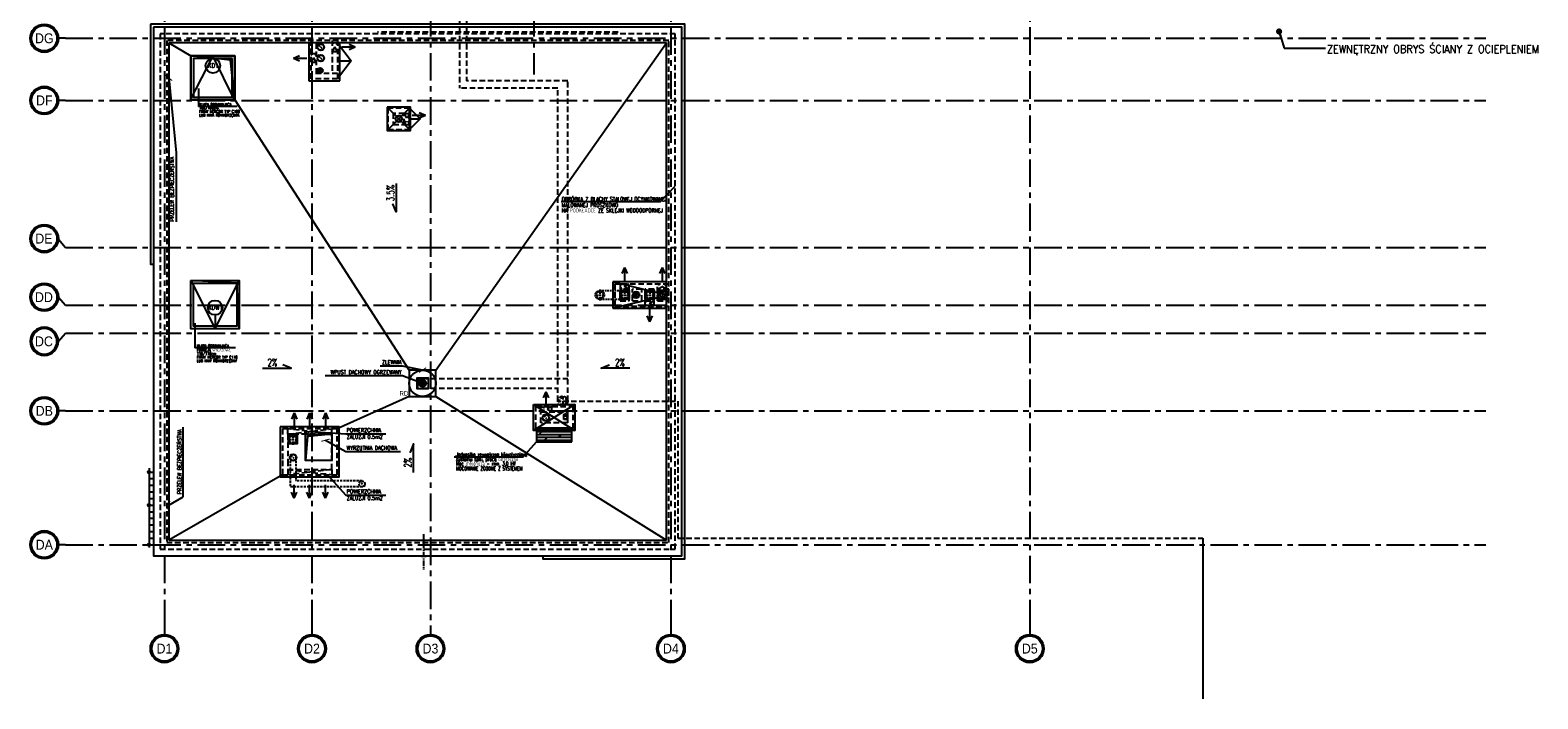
# Model space of a CAD drawing. Extents: x 41755 to 123924, y -112333 to 86187.
# Tile 2 of 256: x 99612 to 103036, y -108808 to -107289. Entities that reach past the tile are written whole.
import ezdxf
from ezdxf.enums import TextEntityAlignment as Align

# ---------------------------------------------------------------- set-up
doc = ezdxf.new("R2010")
doc.units = 0
doc.header["$LTSCALE"] = 50
for name, pattern in [('00-inst$0$DASHDOT', [1, 0.5, -0.25, 0, -0.25]), ('ACAD_ISO02W100', [15, 12, -3]), ('ACAD_ISO10W100', [18.5, 12, -3, 0.5, -3]), ('CENTER', [2, 1.25, -0.25, 0.25, -0.25]), ('DASHED', [0.75, 0.5, -0.25]), ('DASHED2', [0.375, 0.25, -0.125])]:
    doc.linetypes.add(name, pattern=pattern)
doc.layers.get('0').update_dxf_attribs({"color": 101, "linetype": 'CONTINUOUS'})
for name, color, linetype in [('BEMM_OPIS_OKIEN', 51, 'CONTINUOUS'), ('Det-metal', 141, 'CONTINUOUS'), ('Fas-metal-widok', 8, 'CONTINUOUS'), ('ins-kan-deszcz', 132, 'CONTINUOUS'), ('Ins-ppoz-opis', 240, 'CONTINUOUS'), ('Ins-went', 141, 'CONTINUOUS'), ('Ins-wod', 4, 'CONTINUOUS'), ('Ins-wod-opis', 155, 'CONTINUOUS'), ('Mks-piony', 86, 'CONTINUOUS'), ('Opis-pom', 6, 'CONTINUOUS'), ('Opis-spadki', 61, 'CONTINUOUS'), ('Os-osie', 14, 'CENTER'), ('Os-osie glowne', 1, 'CENTER'), ('Os-osie-opis', 16, 'CONTINUOUS'), ('Sch-opis', 51, 'CONTINUOUS'), ('W-idok', 8, 'CONTINUOUS'), ('W-izol-w', 144, 'CONTINUOUS'), ('W-otwor-strop', 1, 'CONTINUOUS'), ('W-widok-spadki', 61, 'CONTINUOUS')]:
    doc.layers.add(name, color=color, linetype=linetype)
doc.styles.add('dwg_opis duży', font='ARIAL.TTF', dxfattribs={"width": 0.9})
doc.styles.add('dwg_opis podstawowy', font='romans.shx', dxfattribs={"width": 0.9})
doc.styles.add('KA wymiar', font='romans.shx', dxfattribs={"width": 0.6})
doc.styles.add('ROMANS', font='romans', dxfattribs={"width": 0.85})
doc.styles.add('TYTUL2', font='ARIAL.TTF')
doc.dimstyles.new('CHMIELNA', dxfattribs={"dimscale": 3.5, "dimtxt": 4, "dimasz": 1.5, "dimexe": 3, "dimexo": 0, "dimgap": 1, "dimtad": 1, "dimdec": 1, "dimrnd": 0.5, "dimzin": 12, "dimdsep": 46, "dimtxsty": 'ROMANS', "dimblk": 'DIMTICK', "dimcen": 0.09, "dimse1": 1, "dimse2": 1, "dimclrd": 143, "dimclrt": 53, "dimadec": 0, "dimazin": 0, "dimtfac": 1, "dimtdec": 1, "dimtix": 1, "dimtmove": 2, "dimatfit": 2, "dimldrblk": 'ARCHTICK', "dimfxl": 0, "dimtolj": 1, "dimtzin": 0, "dimarcsym": 0})
doc.dimstyles.new('KA wymiar', dxfattribs={"dimscale": 50, "dimtxt": 0.23, "dimasz": 0.14, "dimexe": 0, "dimexo": 0, "dimgap": 0.08, "dimtad": 1, "dimdec": 1, "dimrnd": 0.5, "dimzin": 9, "dimdsep": 46, "dimtxsty": 'KA wymiar', "dimblk1": 'UKOS', "dimblk2": 'UKOS', "dimsah": 1, "dimcen": 0.2, "dimse1": 1, "dimse2": 1, "dimclrd": 256, "dimclre": 256, "dimclrt": 2, "dimadec": 0, "dimazin": 0, "dimtfac": 1, "dimtdec": 1, "dimtix": 1, "dimtmove": 2, "dimatfit": 3, "dimldrblk": 'DOT', "dimfxl": 0, "dimtolj": 1, "dimtzin": 9, "dimarcsym": 0})

# ---------------------------------------------------------------- blocks, each defined once
blk = doc.blocks.new('_kgjdskfgjkfh')
at = {"linetype": 'ACAD_ISO10W100'}
for p, q in [((10, 0), (-10, 0)), ((0, 10), (0, -10))]:
    blk.add_line(p, q, dxfattribs=at)
at = {"linetype": 'Continuous', "ltscale": 7}
for p, q in [((-8, 0), (-5, 0)), ((-7.6, 2.5), (-4.8, 1.5)), ((-6.5, 4.7), (-4, 2.9)), ((-4.7, 6.5), (-2.9, 4)), ((-2.5, 7.6), (-1.5, 4.8)), ((0, 8), (0, 5)), ((2.5, 7.6), (1.5, 4.8)), ((4.7, 6.5), (2.9, 4)), ((6.5, 4.7), (4, 2.9)), ((7.6, 2.5), (4.8, 1.5)), ((8, 0), (5, 0)), ((-7.6, -2.5), (-4.8, -1.5)), ((-6.5, -4.7), (-4, -2.9)), ((-4.7, -6.5), (-2.9, -4)), ((-2.5, -7.6), (-1.5, -4.8)), ((0, -8), (0, -5)), ((2.5, -7.6), (1.5, -4.8)), ((4.7, -6.5), (2.9, -4)), ((6.5, -4.7), (4, -2.9)), ((7.6, -2.5), (4.8, -1.5))]:
    blk.add_line(p, q, dxfattribs=at)
at = {"linetype": 'ACAD_ISO02W100'}
blk.add_circle((0, 0), 30, dxfattribs=at)
at = {"linetype": 'Continuous', "ltscale": 7}
for radius in [8, 5]:
    blk.add_circle((0, 0), radius, dxfattribs=at)
blk = doc.blocks.new('_STRZAŁKA_WENT')
for q in [(-6, -14), (0, -30.2), (6, -14)]:
    blk.add_line((0, 0), q)
blk = doc.blocks.new('UKOS')
at = {"color": 8}
blk.add_line((1, 0), (-1, 0), dxfattribs=at)
at = {"color": 1}
blk.add_line((0, 1), (0, -1), dxfattribs=at)
at = {"color": 1, "const_width": 0.2}
blk.add_lwpolyline([(0.6, 0.6), (-0.6, -0.6)], dxfattribs=at)
blk = doc.blocks.new('_opis_osi_liczbowy')
blk.add_hatch(color=256).paths.add_polyline_path([(32, 32), (32, 28.8, -1), (32, -28.8), (32, -32, 1)])
for radius in [32, 28.8]:
    blk.add_circle((32, 0), radius)
at = {"style": 'dwg_opis duży', "width": 0.9}
blk.add_attdef('AXNAMEH', text='', height=22.4, rotation=90, dxfattribs=at).set_placement((32, 0), align=Align.MIDDLE_CENTER)
blk = doc.blocks.new('_opis_osi')
blk.add_hatch(color=256).paths.add_polyline_path([(32, -32), (28.8, -32, -1), (-28.8, -32), (-32, -32, 1)])
for radius in [32, 28.8]:
    blk.add_circle((0, -32), radius)
at = {"style": 'dwg_opis duży', "width": 0.9}
blk.add_attdef('AXNAMEV', text='', height=22.4, rotation=90, dxfattribs=at).set_placement((0, -32), align=Align.MIDDLE_CENTER)
blk = doc.blocks.new('_GFKJGKJ')
at = {"linetype": 'DASHED', "ltscale": 0.3}
for p, q in [((-11.2, 0), (11.3, 0)), ((0, 11.3), (0, -11.2))]:
    blk.add_line(p, q, dxfattribs=at)
for radius in [11.3, 8.25]:
    blk.add_circle((0, 0), radius, dxfattribs=at)
blk = doc.blocks.new('DIMTICK')
for p, q in [((-1, 0), (1, 0)), ((0, 1), (0, -1))]:
    blk.add_line(p, q)
at = {"const_width": 0.141}
blk.add_lwpolyline([(0.71, 0.71), (-0.71, -0.71)], dxfattribs=at)
blk = doc.blocks.new('ks110')
at = {"layer": 'Mks-piony', "color": 8, "linetype": '00-inst$0$DASHDOT', "ltscale": 5}
for p, q in [((654.2, 3069.7), (669.2, 3069.7)), ((661.7, 3062.2), (661.7, 3077.2))]:
    blk.add_line(p, q, dxfattribs=at)
at = {"layer": 'Mks-piony', "color": 8}
blk.add_circle((661.7, 3069.7), 7.5, dxfattribs=at)
at = {"layer": 'Mks-piony'}
blk.add_circle((661.7, 3069.7), 5.5, dxfattribs=at)
blk = doc.blocks.new('SPADKI')
at = {"ltscale": 25}
blk.add_lwpolyline([(0, 0), (0, -70), (-8, -50), (-8, -50)], dxfattribs=at)
at = {"ltscale": 25, "style": 'ROMANS', "width": 0.7}
blk.add_attdef('SP%', text='', height=18, rotation=90, dxfattribs=at).set_placement((-4.9, -24), align=Align.CENTER)
blk = doc.blocks.new('_SFHGFHDFHGJHK')
for p, q in [((-10, 9), (-10, -171)), ((-10, 0), (0, 0)), ((-10, -15), (0, -15)), ((-10, -30), (0, -30)), ((-10, -45), (0, -45)), ((-10, -60), (0, -60)), ((-10, -75), (0, -75)), ((-10, -90), (0, -90)), ((-10, -105), (0, -105)), ((-10, -120), (0, -120)), ((-10, -135), (0, -135)), ((-10, -150), (0, -150)), ((-10, -165), (0, -165))]:
    blk.add_line(p, q)
for centre in [(-10, 0), (-10, -75), (-10, -165)]:
    blk.add_circle(centre, 3)

msp = doc.modelspace()

# ---------------------------------------------------------------- hatches: boundary and pattern name
at = {"layer": 'Ins-went', "linetype": 'DASHED'}
h = msp.add_hatch(color=256, dxfattribs=at)
h.paths.add_polyline_path([(100824.952, -108172.025, 1), (100830.203, -108172.025, 1)])
h.paths.add_polyline_path([(100830.203, -108163.098, 1), (100824.952, -108163.098, 1)])
at = {"layer": 'Ins-went'}
h = msp.add_hatch(dxfattribs=at)
h.set_pattern_fill('DOLMIT', color=256, style=0)
h.set_pattern_definition([(360, (535532.841, -32165.9685), (-6e-11, 6.35), []), (45, (535532.841, -32165.969), (-12.69999134, 12.69999134), [8.98026, -17.9605])])
h.paths.add_polyline_path([(100841.966, -108223.919), (100841.966, -108193.919), (100761.966, -108193.919), (100761.966, -108223.919)])
at = {"layer": 'W-otwor-strop'}
for points in [[(100076.966, -107447.622), (100076.966, -107347.622), (99976.966, -107347.622), (100066.966, -107357.622)], [(99976.966, -107857.622), (100086.966, -107857.622), (100086.966, -107967.622), (100080.966, -107863.622)], [(100971.851, -107880.622), (100951.851, -107880.622), (100951.851, -107900.622), (100954.851, -107883.622)], [(101028.851, -107880.478), (101008.851, -107880.478), (101008.851, -107900.478), (101011.851, -107883.478)], [(101056.966, -107880.478), (101036.966, -107880.478), (101036.966, -107900.478), (101039.966, -107883.478)], [(100515.513, -108078.673), (100493.513, -108081.673), (100490.513, -108103.673), (100490.513, -108078.673)], [(100831.966, -108173.622), (100831.966, -108161.622), (100823.966, -108161.622), (100829.966, -108163.622)], [(100218.301, -108208.622), (100198.301, -108208.622), (100198.301, -108228.622), (100201.301, -108211.622)], [(100236.966, -108266.622), (100236.966, -108206.622), (100296.966, -108206.622), (100241.966, -108211.622)]]:
    msp.add_hatch(color=256, dxfattribs=at).paths.add_polyline_path(points)

# ---------------------------------------------------------------- linework, layer by layer
at = {"layer": 'BEMM_OPIS_OKIEN'}
for p, q in [((100026.931, -107347.622), (100026.931, -107353.622)), ((100031.966, -107935.86), (100031.966, -107967.622))]:
    msp.add_line(p, q, dxfattribs=at)
for centre in [(100026.931, -107370.122), (100031.966, -107919.36)]:
    msp.add_circle(centre, 16.5, dxfattribs=at)
at = {"layer": 'Det-metal', "linetype": 'DASHED', "ltscale": 0.5}
msp.add_lwpolyline([(100946.966, -107294.122), (100400.966, -107294.122)], dxfattribs=at)
at = {"layer": 'ins-kan-deszcz', "linetype": 'DASHED', "ltscale": 0.5}
for p, q in [((100821.419, -108131.622), (101082.934, -108131.622)), ((101082.934, -108131.622), (101082.934, -108442.897)), ((101082.934, -108442.897), (102275.207, -108442.897))]:
    msp.add_line(p, q, dxfattribs=at)
at = {"layer": 'Ins-went', "linetype": 'DASHED2', "ltscale": 0.3}
for p, q in [((100279.037, -107334.693), (100264.895, -107320.551)), ((100279.037, -107359.693), (100264.895, -107345.551)), ((100455.554, -107497.21), (100442.378, -107484.034)), ((100905.52, -107878.346), (100905.52, -107902.898)), ((100961.851, -107878.346), (100961.851, -107902.898)), ((101018.851, -107878.389), (101018.851, -107902.941)), ((101046.966, -107878.201), (101046.966, -107902.754)), ((100893.244, -107890.622), (100917.797, -107890.622)), ((100949.575, -107890.622), (100974.128, -107890.622)), ((101006.575, -107890.665), (101031.128, -107890.665)), ((101034.69, -107890.478), (101059.242, -107890.478)), ((100789.554, -108175.798), (100776.378, -108162.622)), ((100789.554, -108175.798), (100776.378, -108162.622)), ((100196.025, -108218.622), (100220.578, -108218.622)), ((100208.301, -108206.346), (100208.301, -108230.898)), ((100215.554, -108266.21), (100202.378, -108253.034))]:
    msp.add_line(p, q, dxfattribs=at)
at = {"layer": 'Ins-went'}
for p, q in [((100841.966, -108192.919), (100761.966, -108192.919)), ((100761.966, -108193.919), (100761.966, -108223.919)), ((100841.966, -108223.919), (100841.966, -108193.919)), ((100761.966, -108223.919), (100841.966, -108223.919))]:
    msp.add_line(p, q, dxfattribs=at)
at = {"layer": 'Ins-went', "linetype": 'DASHED', "ltscale": 0.2}
msp.add_line((100372.261, -108326.128), (100359.085, -108312.952), dxfattribs=at)
at = {"layer": 'Ins-went', "linetype": 'DASHED2', "ltscale": 0.3}
for points in [[(100905.52, -107880.622), (100966.966, -107880.622)], [(100966.966, -107900.622), (100905.52, -107900.622)]]:
    msp.add_lwpolyline(points, dxfattribs=at)
at = {"layer": 'Ins-went', "linetype": 'DASHED', "ltscale": 0.2}
for points in [[(100202.378, -108259.622), (100202.378, -108326.128)], [(100215.554, -108259.622), (100215.554, -108312.952)], [(100365.664, -108312.952), (100215.554, -108312.952)], [(100365.664, -108326.128), (100202.378, -108326.128)]]:
    msp.add_lwpolyline(points, dxfattribs=at)
at = {"layer": 'Ins-went', "linetype": 'DASHED2', "ltscale": 0.3}
for centre, radius in [((100271.966, -107327.622), 7), ((100271.966, -107352.622), 7), ((100448.966, -107490.622), 6.588), ((100905.52, -107890.622), 10), ((100905.52, -107890.622), 8), ((100961.851, -107890.622), 10), ((100961.851, -107890.622), 8), ((101018.851, -107890.665), 10), ((101018.851, -107890.665), 8), ((101046.966, -107890.478), 10), ((101046.966, -107890.478), 8), ((100782.966, -108169.21), 6.588), ((100782.966, -108169.21), 6.588), ((100208.301, -108218.622), 10), ((100208.301, -108218.622), 8), ((100208.966, -108259.622), 6.588)]:
    msp.add_circle(centre, radius, dxfattribs=at)
at = {"layer": 'Ins-went', "linetype": 'DASHED'}
msp.add_circle((100827.577, -108163.098), 2.626, dxfattribs=at)
at = {"layer": 'Ins-went', "linetype": 'DASHED', "ltscale": 0.2}
msp.add_circle((100365.673, -108319.54), 6.588, dxfattribs=at)
at = {"layer": 'Ins-wod', "linetype": 'DASHED', "ltscale": 0.5}
for p, q in [((100810.169, -107420.622), (100586.825, -107420.622)), ((100832.669, -107404.622), (100602.825, -107404.622))]:
    msp.add_line(p, q, dxfattribs=at)
for points in [[(100586.825, -102314.307), (100586.825, -107420.622)], [(100602.825, -102314.307), (100602.825, -107404.622)]]:
    msp.add_lwpolyline(points, dxfattribs=at)
at = {"layer": 'Ins-wod', "linetype": 'DASHED2'}
for points in [[(100810.169, -108131.622), (100810.169, -107420.622)], [(100832.669, -108131.622), (100832.669, -107404.622)], [(100502.966, -108079.935), (100832.669, -108079.935)], [(100502.966, -108102.529), (100810.169, -108102.529)]]:
    msp.add_lwpolyline(points, dxfattribs=at)
at = {"layer": 'Mks-piony', "color": 8, "linetype": '00-inst$0$DASHDOT', "ltscale": 5}
for p, q in [((100996.49, -107890.234), (100979.472, -107890.234)), ((100988.287, -107897.734), (100988.287, -107882.734))]:
    msp.add_line(p, q, dxfattribs=at)
at = {"layer": 'Mks-piony'}
msp.add_circle((100988.287, -107890.234), 5.5, dxfattribs=at)
at = {"layer": 'Opis-pom'}
msp.add_line((102275.207, -108442.897), (102275.207, -108807.643), dxfattribs=at)
at = {"layer": 'Os-osie', "ltscale": 0.2}
msp.add_lwpolyline([(100505.322, -108433.784), (100505.322, -108514.606)], dxfattribs=at)
at = {"layer": 'Os-osie glowne'}
for points in [[(100520.966, -101041.307), (100520.966, -108645.513)], [(100755.966, -101041.307), (100755.966, -107389.836)], [(99916.966, -107082.622), (99916.966, -108645.513)], [(100251.966, -107082.622), (100251.966, -108645.513)], [(101066.966, -107082.622), (101066.966, -108645.513)], [(101881.966, -107082.622), (101881.966, -108645.513)], [(99691.966, -107307.622), (102917.643, -107307.622)], [(99691.966, -107448.622), (102917.643, -107448.622)], [(99691.966, -107782.622), (102917.643, -107782.622)], [(99691.966, -107913.622), (102917.643, -107913.622)], [(99691.966, -107977.622), (102917.643, -107977.622)], [(99691.966, -108153.622), (102917.643, -108153.622)], [(99691.966, -108457.622), (102917.643, -108457.622)]]:
    msp.add_lwpolyline(points, dxfattribs=at)
at = {"layer": 'Os-osie-opis'}
for points in [[(99691.966, -107307.622), (99675.966, -107307.622)], [(99691.966, -107448.622), (99675.966, -107448.622)], [(99675.966, -107763.462), (99691.966, -107782.622)], [(99675.966, -107895.462), (99691.966, -107913.622)], [(99675.966, -107995.782), (99691.966, -107977.622)], [(99691.966, -108153.622), (99675.966, -108153.622)], [(99691.966, -108457.622), (99675.966, -108457.622)], [(99916.966, -108645.513), (99916.966, -108661.513)], [(100251.966, -108645.513), (100251.966, -108661.513)], [(100520.966, -108645.513), (100520.966, -108661.513)], [(101066.966, -108645.513), (101066.966, -108661.513)], [(101881.966, -108645.513), (101881.966, -108661.513)]]:
    msp.add_lwpolyline(points, dxfattribs=at)
at = {"layer": 'Sch-opis'}
for q in [(100761.966, -108223.919), (100574.727, -108258.998)]:
    msp.add_line((100730.82, -108258.998), q, dxfattribs=at)
for points in [[(99994.314, -107422.021), (99994.314, -107462.27)], [(100082.272, -107462.27), (99994.314, -107462.27)], [(100817.91, -107678.406), (101043.186, -107678.406), (101076.966, -107643.485)], [(99985.572, -107954.249), (99985.572, -108010.687)], [(100078.468, -108010.687), (99985.572, -108010.687)]]:
    msp.add_lwpolyline(points, dxfattribs=at)
at = {"layer": 'W-idok', "linetype": 'DASHED', "ltscale": 0.5}
for p, q in [((100249.966, -107399.622), (100249.966, -107312.622)), ((100261.966, -107387.622), (100261.966, -107312.622)), ((100297.966, -107312.622), (100297.966, -107387.622)), ((100309.966, -107312.622), (100309.966, -107399.622)), ((100309.966, -107387.622), (100249.966, -107387.622)), ((100309.966, -107399.622), (100249.966, -107399.622)), ((101061.966, -107865.622), (100939.851, -107865.622)), ((100939.851, -107865.622), (100939.851, -107915.622)), ((100951.851, -107865.622), (100951.851, -107903.622)), ((100971.851, -107877.622), (100951.851, -107877.622)), ((101000.851, -107877.622), (100979.851, -107877.622)), ((101028.851, -107877.622), (101008.851, -107877.622)), ((101061.966, -107877.622), (101036.851, -107877.622)), ((100951.851, -107903.622), (100971.851, -107903.622)), ((100979.851, -107903.622), (101000.851, -107903.622)), ((101008.851, -107903.622), (101028.851, -107903.622)), ((101036.851, -107903.622), (101061.966, -107903.622)), ((100939.851, -107915.622), (101061.966, -107915.622))]:
    msp.add_line(p, q, dxfattribs=at)
for points in [[(99906.966, -107297.622), (99906.966, -108467.622), (101076.966, -108467.622), (101076.966, -107297.622)], [(99921.966, -107312.622), (99921.966, -108452.622), (101061.966, -108452.622), (101061.966, -107312.622)], [(100424.466, -107466.122), (100424.466, -107515.122), (100473.466, -107515.122), (100473.466, -107466.122)], [(100436.466, -107478.122), (100436.466, -107503.122), (100461.466, -107503.122), (100461.466, -107478.122)], [(100759.966, -108143.919), (100843.966, -108143.919), (100843.966, -108192.919), (100759.966, -108192.919)], [(100771.966, -108155.919), (100831.966, -108155.919), (100831.966, -108180.919), (100771.966, -108180.919)], [(100184.966, -108194.622), (100184.966, -108266.622), (100184.966, -108298.622), (100308.966, -108298.622), (100308.966, -108194.622)], [(100196.966, -108206.622), (100196.966, -108266.622), (100196.966, -108286.622), (100296.966, -108286.622), (100296.966, -108206.622)]]:
    msp.add_lwpolyline(points, close=True, dxfattribs=at)
for points in [[(100309.966, -107337.622), (100297.966, -107317.622)], [(100297.966, -107337.622), (100309.966, -107317.622)], [(100249.966, -107362.622), (100261.966, -107342.622)], [(100261.966, -107362.622), (100249.966, -107342.622)], [(100261.966, -107342.622), (100249.966, -107342.622)], [(100261.966, -107362.622), (100249.966, -107362.622)], [(100297.966, -107337.622), (100309.966, -107337.622)], [(100461.466, -107478.122), (100473.466, -107478.122)], [(100473.466, -107478.122), (100461.466, -107503.122)], [(100461.466, -107478.122), (100473.466, -107503.122)], [(100461.466, -107503.122), (100473.466, -107503.122)], [(100971.851, -107877.622), (100951.851, -107865.622)], [(100971.851, -107865.622), (100951.851, -107877.622)], [(100971.851, -107903.622), (100971.851, -107865.622)], [(100979.851, -107903.622), (100979.851, -107877.622)], [(101000.851, -107903.622), (101000.851, -107877.622)], [(101008.851, -107915.622), (101008.851, -107877.622)], [(101028.851, -107915.622), (101028.851, -107877.622)], [(101036.851, -107903.622), (101036.851, -107865.622)], [(101056.966, -107877.622), (101036.851, -107865.622)], [(101036.851, -107877.622), (101056.966, -107865.622)], [(101028.851, -107903.622), (101008.851, -107915.622)], [(101028.851, -107915.622), (101008.851, -107903.622)], [(100771.966, -108155.919), (100771.966, -108143.919)], [(100796.966, -108155.919), (100771.966, -108143.919)], [(100796.966, -108143.919), (100771.966, -108155.919)], [(100796.966, -108155.919), (100796.966, -108143.919)], [(100196.966, -108206.622), (100196.966, -108194.622)], [(100296.966, -108206.622), (100196.966, -108194.622)], [(100196.966, -108206.622), (100296.966, -108194.622)], [(100296.966, -108206.622), (100296.966, -108194.622)], [(100196.966, -108286.622), (100196.966, -108298.622)], [(100196.966, -108286.622), (100296.966, -108298.622)], [(100296.966, -108286.622), (100196.966, -108298.622)], [(100296.966, -108286.622), (100296.966, -108298.622)]]:
    msp.add_lwpolyline(points, dxfattribs=at)
at = {"layer": 'W-idok'}
for points in [[(100075.701, -107447.64), (100026.966, -107347.622), (99975.701, -107447.64)], [(99976.966, -107347.622), (100076.966, -107347.622), (100076.966, -107447.622), (99976.966, -107447.622), (99976.966, -107347.622)], [(99976.966, -107857.622), (100031.966, -107967.622), (100086.966, -107857.622)]]:
    msp.add_lwpolyline(points, dxfattribs=at)
for points in [[(100076.966, -107347.622), (99976.966, -107347.622), (99976.966, -107447.622), (100076.966, -107447.622)], [(100070.966, -107353.622), (99982.966, -107353.622), (99982.966, -107441.622), (100070.966, -107441.622)], [(99982.966, -107863.622), (100080.966, -107863.622), (100080.966, -107961.622), (99982.966, -107961.622)]]:
    msp.add_lwpolyline(points, close=True, dxfattribs=at)
at = {"layer": 'W-izol-w', "linetype": 'Continuous'}
for p, q in [((99926.966, -107317.622), (99926.966, -108447.622)), ((101056.966, -107317.622), (99926.966, -107317.622)), ((100244.966, -107317.622), (100244.966, -107404.622)), ((100314.966, -107404.622), (100314.966, -107317.622)), ((101056.966, -108447.622), (101056.966, -107317.622)), ((100244.966, -107404.622), (100314.966, -107404.622)), ((101056.966, -107860.622), (100934.851, -107860.622)), ((100934.851, -107860.622), (100934.851, -107920.622)), ((100934.851, -107920.622), (101056.966, -107920.622)), ((99926.966, -108447.622), (101056.966, -108447.622))]:
    msp.add_line(p, q, dxfattribs=at)
for points in [[(99884.966, -107275.622), (99884.966, -107820.622), (99891.966, -107820.622), (99891.966, -108482.622), (100775.966, -108482.622), (100775.966, -108489.622), (101098.966, -108489.622), (101098.966, -107275.622)], [(99891.966, -107282.622), (99891.966, -108482.622), (101091.966, -108482.622), (101091.966, -107282.622)], [(100422.466, -107464.122), (100422.466, -107517.122), (100475.466, -107517.122), (100475.466, -107464.122)], [(100754.966, -108138.919), (100848.966, -108138.919), (100848.966, -108197.919), (100754.966, -108197.919)], [(100179.966, -108189.622), (100179.966, -108266.622), (100179.966, -108303.622), (100313.966, -108303.622), (100313.966, -108189.622)], [(100510.322, -108482.622), (100510.322, -108484.622), (100500.322, -108484.622), (100500.322, -108482.622)]]:
    msp.add_lwpolyline(points, close=True, dxfattribs=at)
for points in [[(100422.466, -107464.122), (100475.466, -107517.122)], [(100475.466, -107464.122), (100422.466, -107517.122)], [(100934.851, -107860.622), (101061.966, -107890.665), (100934.851, -107920.622)], [(100754.966, -108138.919), (100848.966, -108197.919)], [(100848.966, -108138.919), (100754.966, -108197.919)]]:
    msp.add_lwpolyline(points, dxfattribs=at)
at = {"layer": 'W-otwor-strop'}
for points in [[(99976.966, -107347.622), (100076.966, -107347.622), (100076.966, -107447.622), (99976.966, -107447.622)], [(99976.966, -107857.622), (100086.966, -107857.622), (100086.966, -107967.622), (99976.966, -107967.622)], [(100951.851, -107880.622), (100971.851, -107880.622), (100971.851, -107900.622), (100951.851, -107900.622)], [(100971.851, -107880.622), (100951.851, -107880.622), (100951.851, -107900.622), (100951.851, -107900.622), (100954.851, -107883.622)], [(101028.851, -107880.478), (101008.851, -107880.478), (101008.851, -107900.478), (101008.851, -107900.478), (101011.851, -107883.478)], [(101008.851, -107880.478), (101028.851, -107880.478), (101028.851, -107900.478), (101008.851, -107900.478)], [(101036.966, -107880.478), (101056.966, -107880.478), (101056.966, -107900.478), (101036.966, -107900.478)], [(101056.966, -107880.478), (101036.966, -107880.478), (101036.966, -107900.478), (101036.966, -107900.478), (101039.966, -107883.478)], [(100490.513, -108078.673), (100515.513, -108078.673), (100515.513, -108103.673), (100490.513, -108103.673)], [(100515.513, -108078.673), (100493.513, -108081.673), (100490.513, -108103.673), (100490.513, -108078.673)], [(100823.966, -108173.622), (100823.966, -108161.622), (100831.966, -108161.622), (100831.966, -108173.622)], [(100831.966, -108173.622), (100831.966, -108161.622), (100823.966, -108161.622), (100829.966, -108163.622)], [(100198.301, -108208.622), (100218.301, -108208.622), (100218.301, -108228.622), (100198.301, -108228.622)], [(100218.301, -108208.622), (100198.301, -108208.622), (100198.301, -108228.622), (100198.301, -108228.622), (100201.301, -108211.622)], [(100236.966, -108206.622), (100296.966, -108206.622), (100296.966, -108266.622), (100236.966, -108266.622)], [(100236.966, -108266.622), (100236.966, -108206.622), (100296.966, -108206.622), (100241.966, -108211.622)]]:
    msp.add_lwpolyline(points, close=True, dxfattribs=at)
for points in [[(100076.966, -107447.622), (100066.966, -107357.622), (99976.966, -107347.622)], [(100086.966, -107967.622), (100080.966, -107863.622), (99976.966, -107857.622)]]:
    msp.add_lwpolyline(points, dxfattribs=at)
at = {"layer": 'W-otwor-strop', "linetype": 'Continuous'}
for centre in [(100271.966, -107327.622), (100271.966, -107352.622), (100782.966, -108169.21)]:
    msp.add_circle(centre, 7.5, dxfattribs=at)
at = {"layer": 'W-otwor-strop', "linetype": 'Continuous', "ltscale": 0.5}
for centre, radius in [((100270.277, -107380.869), 6), ((100448.966, -107490.622), 7.5), ((100208.966, -108259.622), 7.5)]:
    msp.add_circle(centre, radius, dxfattribs=at)
at = {"layer": 'W-otwor-strop'}
msp.add_circle((100988.287, -107890.234), 7.5, dxfattribs=at)
at = {"layer": 'W-widok-spadki'}
for points in [[(99926.966, -107317.622), (99976.966, -107347.622)], [(100309.966, -107317.622), (100340.966, -107358.622), (100309.966, -107399.622)], [(100532.966, -108061.185), (101056.966, -107317.622)], [(100309.966, -107358.622), (100340.966, -107358.622)], [(100076.966, -107447.622), (100472.966, -108061.185)], [(100473.466, -107466.122), (100497.966, -107490.622), (100473.466, -107515.122)], [(100473.466, -107490.622), (100497.966, -107490.622)], [(100472.966, -108121.185), (100308.966, -108194.622)], [(100532.966, -108121.185), (101056.966, -108447.622)], [(100184.966, -108298.622), (99926.966, -108447.622)]]:
    msp.add_lwpolyline(points, dxfattribs=at)
msp.add_lwpolyline([(100472.966, -108061.185), (100472.966, -108121.185), (100532.966, -108121.185), (100532.966, -108061.185)], close=True, dxfattribs=at)

# ---------------------------------------------------------------- block references
at = {"layer": 'Fas-metal-widok'}
msp.add_blockref('_SFHGFHDFHGJHK', (99891.966, -108292.622), dxfattribs=at)
at = {"layer": 'Ins-went'}
for p, rotation in [((100350.204, -107327.622), 270), ((100509.393, -107482.906), 270), ((101018.851, -107951.839), 180), ((100246.603, -108352.056), 180), ((100282.45, -108352.056), 180)]:
    msp.add_blockref('_STRZAŁKA_WENT', p, dxfattribs=dict(at, rotation=rotation))
at = {"layer": 'Ins-went', "xscale": -1}
for p, rotation in [((100209.728, -107352.622), 89.99999999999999), ((100211.482, -108352.056), 179.9999999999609)]:
    msp.add_blockref('_STRZAŁKA_WENT', p, dxfattribs=dict(at, rotation=rotation))
for p in [(100961.851, -107828.071), (101046.909, -107828.071), (100782.966, -108110.125), (100246.603, -108158.412), (100282.45, -108158.412)]:
    msp.add_blockref('_STRZAŁKA_WENT', p, dxfattribs=at)
at = {"layer": 'Ins-went'}
msp.add_blockref('_STRZAŁKA_WENT', (100211.482, -108158.412), dxfattribs=at)
at = {"layer": 'Ins-wod', "rotation": 270}
msp.add_blockref('_kgjdskfgjkfh', (100502.966, -108091.185), dxfattribs=at)
at = {"layer": 'Ins-wod'}
msp.add_blockref('_GFKJGKJ', (100821.419, -108131.622), dxfattribs=at)
at = {"layer": 'Mks-piony', "xscale": -0.6999999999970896, "yscale": 0.6999999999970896, "zscale": 0.7}
msp.add_blockref('ks110', (100733.496, -109529.681), dxfattribs=at)
at = {"layer": 'Opis-spadki', "xscale": 0.9245656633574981, "yscale": 0.924565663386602, "zscale": 0.9245656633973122}
msp.add_blockref('SPADKI', (100443.157, -107637.09), dxfattribs=at).add_auto_attribs({'SP%': '3.5%'})
at = {"layer": 'Opis-spadki'}
ref = msp.add_blockref('SPADKI', (100139.814, -108056.665), dxfattribs=dict(at, xscale=-0.9245656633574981, yscale=0.924565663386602, zscale=0.9245656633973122, rotation=89.99999999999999))
ref.add_attrib('SP%', '2%', dxfattribs={"layer": '0', "ltscale": 25, "height": 16.6422, "style": 'ROMANS', "width": 0.7}).set_placement((100162.048, -108052.137), align=Align.CENTER)
at = {"layer": 'Opis-spadki', "xscale": 0.9245656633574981, "yscale": 0.924565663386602, "zscale": 0.9245656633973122, "rotation": 270}
msp.add_blockref('SPADKI', (100973.375, -108056.665), dxfattribs=at).add_auto_attribs({'SP%': '2%'})
at = {"layer": 'Opis-spadki'}
ref = msp.add_blockref('SPADKI', (100482.428, -108293.427), dxfattribs=dict(at, xscale=-0.9245656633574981, yscale=0.924565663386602, zscale=0.9245656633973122, rotation=180))
ref.add_attrib('SP%', '2%', dxfattribs={"layer": '0', "ltscale": 25, "height": 16.6422, "rotation": 90, "style": 'ROMANS', "width": 0.7}).set_placement((100477.901, -108271.193), align=Align.CENTER)
at = {"layer": 'Os-osie-opis'}
ref = msp.add_blockref('_opis_osi', (99675.966, -107307.622), dxfattribs=dict(at, rotation=270))
ref.add_attrib('AXNAMEV', 'DG', dxfattribs={"layer": '0', "height": 22.4, "style": 'dwg_opis duży', "width": 0.9}).set_placement((99644.131, -107307.622), align=Align.MIDDLE_CENTER)
ref = msp.add_blockref('_opis_osi', (99675.966, -107448.622), dxfattribs=dict(at, rotation=270))
ref.add_attrib('AXNAMEV', 'DF', dxfattribs={"layer": '0', "height": 22.4, "style": 'dwg_opis duży', "width": 0.9}).set_placement((99644.131, -107448.622), align=Align.MIDDLE_CENTER)
ref = msp.add_blockref('_opis_osi', (99675.966, -107762.462), dxfattribs=dict(at, rotation=270))
ref.add_attrib('AXNAMEV', 'DE', dxfattribs={"layer": '0', "height": 22.4, "style": 'dwg_opis duży', "width": 0.9}).set_placement((99643.251, -107762.462), align=Align.MIDDLE_CENTER)
ref = msp.add_blockref('_opis_osi', (99675.966, -107895.462), dxfattribs=dict(at, rotation=270))
ref.add_attrib('AXNAMEV', 'DD', dxfattribs={"layer": '0', "height": 22.4, "style": 'dwg_opis duży', "width": 0.9}).set_placement((99643.251, -107895.462), align=Align.MIDDLE_CENTER)
ref = msp.add_blockref('_opis_osi', (99675.966, -107995.782), dxfattribs=dict(at, xscale=-1, rotation=270))
ref.add_attrib('AXNAMEV', 'DC', dxfattribs={"layer": '0', "height": 22.4, "style": 'dwg_opis duży', "width": 0.9}).set_placement((99643.251, -107995.782), align=Align.MIDDLE_CENTER)
ref = msp.add_blockref('_opis_osi', (99675.966, -108153.622), dxfattribs=dict(at, rotation=270))
ref.add_attrib('AXNAMEV', 'DB', dxfattribs={"layer": '0', "height": 22.4, "style": 'dwg_opis duży', "width": 0.9}).set_placement((99644.131, -108153.622), align=Align.MIDDLE_CENTER)
ref = msp.add_blockref('_opis_osi', (99675.966, -108457.622), dxfattribs=dict(at, rotation=270))
ref.add_attrib('AXNAMEV', 'DA', dxfattribs={"layer": '0', "height": 22.4, "style": 'dwg_opis duży', "width": 0.9}).set_placement((99644.131, -108457.622), align=Align.MIDDLE_CENTER)
at = {"layer": 'Os-osie-opis', "rotation": 270}
for p, values in [((99916.966, -108661.513), {'AXNAMEH': 'D1'}), ((100251.966, -108661.513), {'AXNAMEH': 'D2'}), ((100520.966, -108661.513), {'AXNAMEH': 'D3'}), ((101066.966, -108661.513), {'AXNAMEH': 'D4'}), ((101881.966, -108661.513), {'AXNAMEH': 'D5'})]:
    msp.add_blockref('_opis_osi_liczbowy', p, dxfattribs=at).add_auto_attribs(values)

# ---------------------------------------------------------------- texts
at = {"layer": 'BEMM_OPIS_OKIEN', "style": 'ROMANS', "width": 0.7}
for tag, p in [('KD1', (100027.427, -107369.458)), ('KDW1', (100032.463, -107918.696))]:
    msp.add_attdef(tag, text='***', height=10.5104, dxfattribs=at).set_placement(p, align=Align.MIDDLE)
at = {"layer": 'Ins-ppoz-opis', "style": 'dwg_opis podstawowy', "width": 0.9}
msp.add_text('ZEWNĘTRZNY OBRYS ŚCIANY Z OCIEPLENIEM', height=18, dxfattribs=at).set_placement((102556.497, -107341.076))
at = {"layer": 'Ins-wod-opis', "insert": (100450.461, -108108.891), "char_height": 10.2123, "width": 1336.21749, "attachment_point": 1, "style": 'TYTUL2'}
msp.add_mtext('RD', dxfattribs=at)
at = {"layer": 'Sch-opis', "style": 'ROMANS'}
for s, height, width, p in [('100/100cm', 6.3, 0.7, (99995.681, -107468.968)), ('KLAPA ODDYMIAJĄCA', 6.3, 0.7, (99995.681, -107460.993)), ('FIRMY MERCOR TYP C100', 6.3, 0.7, (99995.681, -107477.007)), ('LUB INNA RÓWNORZĘDNA', 6.3, 0.7, (99995.681, -107485.398)), ('OBRÓBKA Z BLACHY STALOWEJ OCYNKOWANEJ', 9, 0.7, (100819.119, -107677.172)), ('MALOWANEJ PROSZKOWO', 9, 0.7, (100819.119, -107690.955)), ('NA PODKŁADCE ZE SKLEJKI WODOODPORNEJ', 9, 0.7, (100819.119, -107703.01)), ('KLAPA ODDYMIAJĄCA', 6.3, 0.7, (99990.134, -108009.034)), ('FUNKCJĄ WYŁAZOWĄ', 6.3, 0.7, (99990.134, -108018.907)), ('110/110cm', 6.3, 0.7, (99990.08, -108026.882)), ('FIRMY MERCOR TYP C110', 6.3, 0.7, (99990.134, -108034.92)), ('LUB INNY RÓWNORZĘDNY', 6.3, 0.7, (99990.134, -108043.311)), ('Jednostka zewnętrzna klimatyzatora', 9, 0.6, (100579.013, -108257.139, 0)), ('systemu splti, praca całoroczna', 9, 0.6, (100579.345, -108267.562, 0)), ('MOCOWANIE ZGODNE Z SYSTEMEM', 9, 0.6, (100578.985, -108289.108, 0)), ('Moc chłodnicza - min. 3,0 kW ', 9, 0.6, (100579.214, -108277.85, 0))]:
    msp.add_text(s, height=height, dxfattribs=dict(at, width=width)).set_placement(p)
at = {"layer": 'Sch-opis', "char_height": 9, "width": 203.76147, "attachment_point": 1, "rotation": 90, "style": 'ROMANS'}
for insert in [(99929.498, -107723.277), (99946.652, -108342.374)]:
    msp.add_mtext('PRZELEW BEZPIECZEŃSTWA ', dxfattribs=dict(at, insert=insert))
at = {"layer": 'Sch-opis', "char_height": 9, "width": 203.76147, "style": 'ROMANS'}
for s, insert, attachment_point in [('ZLEWNIA', (100455.154, -108038.832), 3), ('WPUST DACHOWY OGRZEWANY', (100455.154, -108061.245), 3), ('POWIERZCHNIA\\PŻALUZJI 0.5m2', (100330.509, -108193.132), 1), ('WYRZUTNIA DACHOWA', (100330.509, -108233.271), 1), ('POWIERZCHNIA\\PŻALUZJI 0.5m2', (100330.509, -108332.181), 1)]:
    msp.add_mtext(s, dxfattribs=dict(at, insert=insert, attachment_point=attachment_point))

# ---------------------------------------------------------------- leaders
at = {"layer": 'Ins-ppoz-opis', "ltscale": 0.038}
msp.add_leader([(102448.07, -107292.236), (102459.446, -107329.818), (102553.523, -107329.88)], dimstyle='KA wymiar', override={"dimscale": 100, "dimgap": 0.0001, "dimtad": 0, "dimdec": 2, "dimtdec": 2}, dxfattribs=at)
at = {"layer": 'Sch-opis'}
for points in [[(99926.966, -107397.622), (99943.305, -107567.989), (99943.305, -107724.801)], [(100502.966, -108091.185), (100457.161, -108074.312), (100281.579, -108074.312)], [(100502.966, -108061.185), (100457.161, -108051.899), (100406.876, -108051.899)], [(99926.95, -108368.084), (99959.457, -108349.101), (99959.457, -108190.708)], [(100246.966, -108200.622), (100328.502, -108206.2), (100419.728, -108206.2)], [(100282.697, -108220.286), (100328.502, -108246.338), (100453.133, -108246.338)], [(100287.35, -108298.622), (100328.502, -108345.248), (100419.728, -108345.248)]]:
    msp.add_leader(points, dimstyle='CHMIELNA', override={"dimasz": 4, "dimgap": 1, "dimtad": 0}, dxfattribs=at)

doc.saveas('drawing.dxf')
